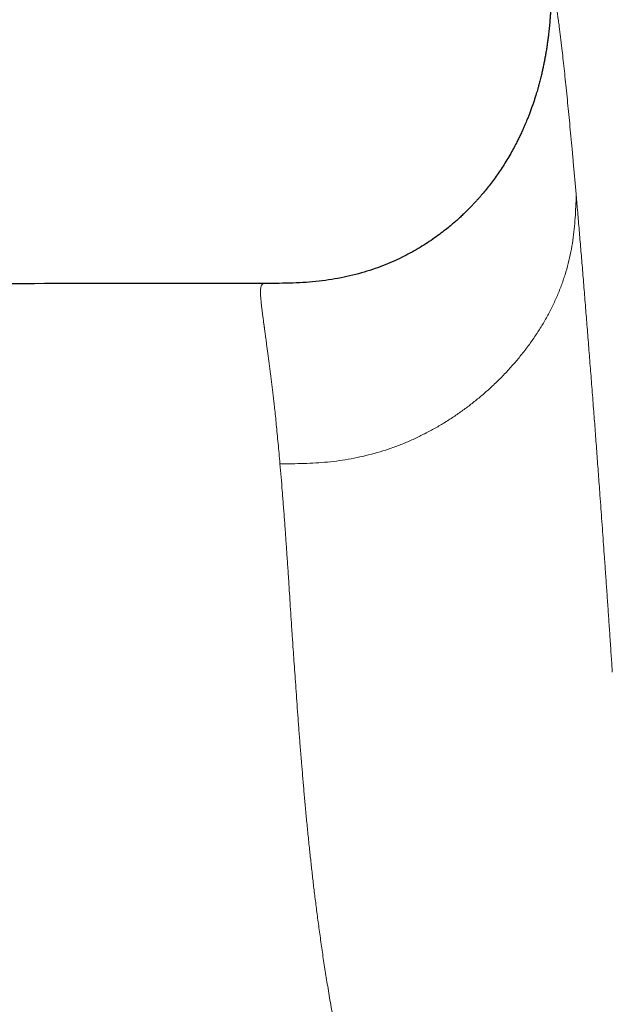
# Model space of a CAD drawing. Header units: millimetres. Extents: x 8 to 701, y 12 to 648.
# Tile 141 of 205: x 392 to 402, y 464 to 481. Entities that reach past the tile are written whole.
import ezdxf

# ---------------------------------------------------------------- set-up
doc = ezdxf.new("R2010")
doc.units = ezdxf.units.MM

msp = doc.modelspace()

# ---------------------------------------------------------------- linework, layer by layer
at = {"color": 7, "linetype": 'Continuous', "lineweight": 30}
for points, knots in [([(400.67, 481.258), (400.67, 481.258), (400.67, 481.242), (400.668, 481.211), (400.667, 481.169), (400.665, 481.133), (400.664, 481.102), (400.663, 481.073), (400.661, 481.047), (400.66, 481.02), (400.658, 480.993), (400.657, 480.965), (400.655, 480.937), (400.653, 480.899), (400.649, 480.85), (400.645, 480.792), (400.64, 480.734), (400.636, 480.679), (400.63, 480.623), (400.625, 480.57), (400.62, 480.522), (400.615, 480.48), (400.61, 480.441), (400.605, 480.402), (400.599, 480.354), (400.59, 480.293), (400.579, 480.22), (400.566, 480.145), (400.553, 480.07), (400.539, 479.999), (400.525, 479.929), (400.509, 479.857), (400.495, 479.795), (400.482, 479.742), (400.471, 479.7), (400.46, 479.659), (400.45, 479.622), (400.442, 479.592), (400.433, 479.561), (400.422, 479.523), (400.406, 479.472), (400.388, 479.413), (400.367, 479.349), (400.344, 479.282), (400.32, 479.215), (400.296, 479.151), (400.272, 479.089), (400.244, 479.021), (400.213, 478.948), (400.178, 478.87), (400.145, 478.798), (400.111, 478.728), (400.072, 478.65), (400.024, 478.559), (399.965, 478.455), (399.903, 478.35), (399.837, 478.247), (399.772, 478.15), (399.704, 478.055), (399.637, 477.965), (399.571, 477.881), (399.506, 477.802), (399.457, 477.746), (399.428, 477.712), (399.415, 477.698), (399.404, 477.687), (399.395, 477.676), (399.386, 477.667), (399.376, 477.656), (399.365, 477.644), (399.352, 477.63), (399.333, 477.61), (399.306, 477.582), (399.271, 477.546), (399.228, 477.503), (399.179, 477.456), (399.122, 477.402), (399.058, 477.345), (398.987, 477.284), (398.904, 477.216), (398.81, 477.143), (398.702, 477.064), (398.585, 476.985), (398.46, 476.906), (398.326, 476.828), (398.184, 476.753), (398.033, 476.681), (397.873, 476.613), (397.703, 476.549), (397.523, 476.49), (397.332, 476.439), (397.133, 476.395), (396.925, 476.359), (396.711, 476.333), (396.491, 476.315), (396.266, 476.306), (396.05, 476.304), (395.909, 476.304), (395.845, 476.304)], [0, 0, 0, 0, 0.000102, 0.00702, 0.012867, 0.017638, 0.022279, 0.026081, 0.029827, 0.033527, 0.037314, 0.041227, 0.045291, 0.049717, 0.057492, 0.065884, 0.073917, 0.08158, 0.089261, 0.096696, 0.103175, 0.108644, 0.113795, 0.119006, 0.124374, 0.133278, 0.143175, 0.153757, 0.163664, 0.173177, 0.182411, 0.19168, 0.201925, 0.207514, 0.213368, 0.219352, 0.224484, 0.228577, 0.23169, 0.236986, 0.243648, 0.251682, 0.260017, 0.269138, 0.278006, 0.286539, 0.29474, 0.302609, 0.31399, 0.324603, 0.334449, 0.3437, 0.353423, 0.367157, 0.382033, 0.398063, 0.412647, 0.427668, 0.442183, 0.456152, 0.469575, 0.482358, 0.494361, 0.497003, 0.499146, 0.501448, 0.50285, 0.504403, 0.506214, 0.508285, 0.510617, 0.513208, 0.518634, 0.524937, 0.532118, 0.54079, 0.550474, 0.561175, 0.572856, 0.58524, 0.600927, 0.617547, 0.635105, 0.653605, 0.673049, 0.693065, 0.71399, 0.735821, 0.758556, 0.782632, 0.807645, 0.833591, 0.860459, 0.888221, 0.916347, 0.945335, 0.97519, 1, 1, 1, 1]), ([(395.846, 476.303), (395.117, 476.304), (393.501, 476.305), (390.998, 476.296), (388.249, 476.276), (385.411, 476.244), (382.486, 476.198), (379.56, 476.141), (376.635, 476.072), (374.685, 476.016), (373.71, 475.988)], [0, 0, 0, 0, 0.0988414, 0.2190003, 0.3391594, 0.4713337, 0.603506, 0.7356752, 0.8678403, 1, 1, 1, 1]), ([(395.845, 476.304), (395.845, 476.304), (395.845, 476.304), (395.846, 476.304), (395.846, 476.303)], [0, 0, 0, 0, 0.11965, 1, 1, 1, 1])]:
    msp.add_open_spline(points, degree=3, knots=knots, dxfattribs=at)
at = {"color": 252, "linetype": 'Continuous', "lineweight": 0}
for points, knots in [([(401.08, 477.786), (401.072, 477.868), (401.058, 478.032), (401.037, 478.269), (401.016, 478.499), (400.995, 478.721), (400.975, 478.934), (400.956, 479.139), (400.936, 479.34), (400.916, 479.538), (400.896, 479.731), (400.877, 479.914), (400.858, 480.086), (400.843, 480.217), (400.832, 480.312), (400.824, 480.376), (400.817, 480.437), (400.81, 480.497), (400.802, 480.554), (400.795, 480.61), (400.788, 480.663), (400.781, 480.719), (400.772, 480.777), (400.764, 480.836), (400.756, 480.892), (400.748, 480.943), (400.739, 480.995), (400.731, 481.045), (400.722, 481.095), (400.713, 481.14), (400.705, 481.179), (400.697, 481.212), (400.692, 481.234), (400.688, 481.248), (400.686, 481.256), (400.683, 481.264), (400.681, 481.271), (400.68, 481.275), (400.68, 481.276)], [0, 0, 0, 0, 0.041793, 0.083791, 0.12601, 0.16832, 0.210626, 0.252947, 0.294934, 0.340974, 0.387014, 0.433072, 0.479167, 0.525318, 0.544891, 0.564453, 0.584003, 0.603543, 0.623076, 0.642602, 0.662124, 0.681641, 0.706175, 0.730707, 0.755243, 0.779436, 0.802381, 0.831059, 0.859739, 0.888426, 0.916074, 0.940079, 0.963764, 0.971062, 0.979027, 0.986743, 0.993734, 1, 1, 1, 1]), ([(396.111, 473.274), (396.177, 473.275), (396.31, 473.276), (396.51, 473.281), (396.71, 473.29), (396.91, 473.305), (397.108, 473.328), (397.306, 473.36), (397.501, 473.4), (397.694, 473.449), (397.885, 473.506), (398.072, 473.571), (398.255, 473.645), (398.433, 473.726), (398.608, 473.815), (398.778, 473.91), (398.943, 474.011), (399.103, 474.118), (399.259, 474.231), (399.409, 474.348), (399.554, 474.471), (399.699, 474.603), (399.844, 474.745), (399.986, 474.898), (400.122, 475.056), (400.25, 475.218), (400.369, 475.384), (400.479, 475.552), (400.581, 475.724), (400.673, 475.899), (400.756, 476.079), (400.83, 476.262), (400.894, 476.45), (400.948, 476.639), (400.992, 476.831), (401.025, 477.023), (401.048, 477.214), (401.064, 477.405), (401.073, 477.595), (401.078, 477.723), (401.08, 477.786)], [0, 0, 0, 0, 0.025004, 0.050006, 0.075009, 0.100011, 0.125007, 0.150005, 0.175005, 0.200005, 0.225001, 0.24999, 0.274974, 0.299965, 0.324967, 0.349979, 0.374992, 0.399997, 0.424996, 0.449994, 0.474995, 0.499997, 0.527998, 0.555999, 0.583999, 0.612002, 0.640009, 0.667516, 0.695018, 0.722512, 0.750002, 0.777994, 0.805992, 0.833992, 0.861994, 0.889992, 0.917492, 0.944995, 0.972496, 1, 1, 1, 1]), ([(401.08, 477.786), (401.088, 477.69), (401.105, 477.499), (401.13, 477.198), (401.156, 476.888), (401.183, 476.568), (401.21, 476.238), (401.237, 475.904), (401.264, 475.567), (401.291, 475.227), (401.318, 474.879), (401.346, 474.522), (401.373, 474.169), (401.399, 473.825), (401.424, 473.489), (401.449, 473.148), (401.471, 472.846), (401.491, 472.584), (401.507, 472.363), (401.523, 472.141), (401.538, 471.921), (401.555, 471.686), (401.573, 471.433), (401.592, 471.159), (401.611, 470.886), (401.627, 470.657), (401.639, 470.473), (401.649, 470.329), (401.658, 470.185), (401.668, 470.043), (401.677, 469.909), (401.683, 469.821), (401.685, 469.779)], [0, 0, 0, 0, 0.047864, 0.095682, 0.143477, 0.191271, 0.239085, 0.286941, 0.332121, 0.377376, 0.422724, 0.468184, 0.513773, 0.554197, 0.594441, 0.634517, 0.674438, 0.699457, 0.724423, 0.749338, 0.773929, 0.797499, 0.826941, 0.856365, 0.885777, 0.91407, 0.928742, 0.943347, 0.958775, 0.97345, 0.987191, 1, 1, 1, 1]), ([(396.111, 473.274), (396.105, 473.334), (396.095, 473.451), (396.08, 473.619), (396.064, 473.779), (396.05, 473.931), (396.035, 474.075), (396.022, 474.202), (396.009, 474.313), (395.998, 474.411), (395.987, 474.504), (395.976, 474.595), (395.964, 474.687), (395.949, 474.81), (395.929, 474.96), (395.907, 475.129), (395.889, 475.268), (395.874, 475.382), (395.862, 475.471), (395.854, 475.529), (395.85, 475.56), (395.848, 475.568), (395.847, 475.577), (395.846, 475.585), (395.845, 475.593), (395.844, 475.602), (395.839, 475.634), (395.832, 475.689), (395.822, 475.761), (395.814, 475.827), (395.807, 475.886), (395.8, 475.94), (395.795, 475.988), (395.791, 476.032), (395.788, 476.071), (395.785, 476.106), (395.784, 476.129), (395.784, 476.143), (395.784, 476.149), (395.784, 476.155), (395.784, 476.161), (395.784, 476.167), (395.784, 476.184), (395.786, 476.209), (395.789, 476.239), (395.796, 476.263), (395.805, 476.282), (395.816, 476.294), (395.829, 476.302), (395.84, 476.303), (395.845, 476.304)], [0, 0, 0, 0, 0.03039, 0.060115, 0.08917, 0.117553, 0.145263, 0.172296, 0.193062, 0.213409, 0.233337, 0.252846, 0.273223, 0.294979, 0.338426, 0.38178, 0.425028, 0.45351, 0.481938, 0.506908, 0.509708, 0.512508, 0.515307, 0.518105, 0.520902, 0.5237, 0.526496, 0.554564, 0.581741, 0.608029, 0.633431, 0.657952, 0.681593, 0.704361, 0.726829, 0.748384, 0.76903, 0.77345, 0.777827, 0.782161, 0.78645, 0.791065, 0.796993, 0.824596, 0.85572, 0.886097, 0.915731, 0.944628, 0.972793, 1, 1, 1, 1]), ([(396.917, 464.472), (396.901, 464.569), (396.87, 464.761), (396.827, 465.043), (396.788, 465.318), (396.751, 465.586), (396.718, 465.844), (396.687, 466.094), (396.658, 466.335), (396.632, 466.57), (396.606, 466.812), (396.58, 467.061), (396.555, 467.316), (396.532, 467.563), (396.511, 467.801), (396.491, 468.032), (396.471, 468.27), (396.451, 468.514), (396.432, 468.762), (396.414, 469.002), (396.397, 469.233), (396.382, 469.454), (396.367, 469.666), (396.353, 469.869), (396.339, 470.066), (396.325, 470.274), (396.31, 470.493), (396.295, 470.721), (396.281, 470.94), (396.267, 471.151), (396.253, 471.376), (396.237, 471.613), (396.22, 471.861), (396.203, 472.106), (396.186, 472.348), (396.167, 472.589), (396.149, 472.823), (396.13, 473.052), (396.117, 473.2), (396.111, 473.274)], [0, 0, 0, 0, 0.0268, 0.053056, 0.078784, 0.103996, 0.128703, 0.152489, 0.17581, 0.198674, 0.221091, 0.247209, 0.272731, 0.297674, 0.322058, 0.3459, 0.369218, 0.396534, 0.423156, 0.449115, 0.474443, 0.499171, 0.522903, 0.546119, 0.568847, 0.59112, 0.61935, 0.646929, 0.673923, 0.700397, 0.726416, 0.759911, 0.792888, 0.825495, 0.860187, 0.894802, 0.929521, 0.964527, 1, 1, 1, 1]), ([(405.844, 455.192), (405.729, 455.194), (405.497, 455.196), (405.142, 455.212), (404.779, 455.239), (404.408, 455.28), (404.057, 455.331), (403.73, 455.392), (403.426, 455.458), (403.121, 455.537), (402.814, 455.629), (402.514, 455.732), (402.22, 455.847), (401.934, 455.973), (401.651, 456.113), (401.372, 456.267), (401.098, 456.434), (400.831, 456.614), (400.571, 456.808), (400.32, 457.016), (400.078, 457.235), (399.845, 457.465), (399.622, 457.705), (399.41, 457.955), (399.208, 458.214), (399.018, 458.479), (398.837, 458.751), (398.668, 459.027), (398.509, 459.308), (398.35, 459.611), (398.193, 459.935), (398.039, 460.281), (397.899, 460.627), (397.77, 460.972), (397.648, 461.329), (397.534, 461.696), (397.426, 462.072), (397.33, 462.443), (397.242, 462.806), (397.163, 463.159), (397.092, 463.502), (397.028, 463.833), (396.97, 464.156), (396.934, 464.367), (396.917, 464.472)], [0, 0, 0, 0, 0.023516, 0.047735, 0.072617, 0.098126, 0.124225, 0.145114, 0.166316, 0.18782, 0.209608, 0.231652, 0.252745, 0.274039, 0.295524, 0.317175, 0.338973, 0.360899, 0.382943, 0.405091, 0.427327, 0.449631, 0.471983, 0.494368, 0.516775, 0.539188, 0.561589, 0.583956, 0.606277, 0.628539, 0.655152, 0.681618, 0.707911, 0.734007, 0.759875, 0.788539, 0.816845, 0.844754, 0.87222, 0.899206, 0.925208, 0.950679, 0.975605, 1, 1, 1, 1])]:
    msp.add_open_spline(points, degree=3, knots=knots, dxfattribs=at)

doc.saveas('drawing.dxf')
